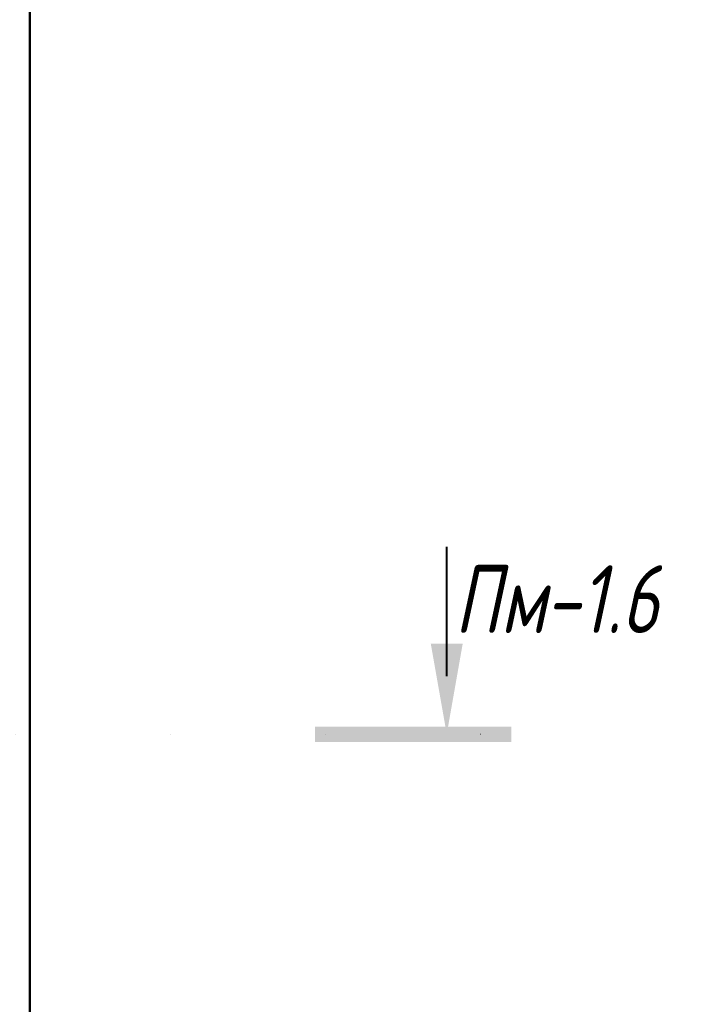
# Model space of a CAD drawing. Header units: millimetres. Extents: x 55419 to 67997, y -118926 to 7424.
# Tile 30 of 38: x 61072 to 61951, y 2587 to 3857. Entities that reach past the tile are written whole.
import ezdxf

# ---------------------------------------------------------------- set-up
doc = ezdxf.new("R2010")
doc.units = ezdxf.units.MM
doc.linetypes.add('ADSK_Линия разреза', pattern=[400, 0, -200, 0, -200])
doc.linetypes.add('ADSK_Пунктирная_п5', pattern=[100, 0, -100])
doc.layers.add('G-____-____-SYMB', color=111, linetype='ADSK_Пунктирная_п5', lineweight=20)
doc.layers.add('S-COLS-____-OTLN', color=52, linetype='Continuous', lineweight=20)
doc.styles.add('GOST Common_I_4', font='GOST_Common Italic.ttf', dxfattribs={"width": 0.8, "height": 87.5})

# ---------------------------------------------------------------- blocks, each defined once
blk = doc.blocks.new('Разрез - Номер вида спереди_3_5 мм-6449-КЖ1_ПЭ_ВЭ1_Армирование_Пилоны_Пм-1_6_1-1')
at = {"layer": 'G-____-____-SYMB', "linetype": 'Continuous', "lineweight": 9}
for points in [[(808.6, 3052.2), (788, 2935.4), (767.4, 3052.2)], [(618, 2925.3), (618, 2945.2), (871.3, 2945.2), (871.3, 2925.3)]]:
    blk.add_hatch(color=256, dxfattribs=at).paths.add_polyline_path(points)
at = {"layer": 'G-____-____-SYMB', "linetype": 'Continuous', "lineweight": 40}
blk.add_line((788, 3010.4), (788, 3177), dxfattribs=at)

msp = doc.modelspace()

# ---------------------------------------------------------------- linework, layer by layer
at = {"layer": 'G-____-____-SYMB', "linetype": 'ADSK_Линия разреза'}
msp.add_line((59065.0327, 2935.3738), (61697.9917, 2935.3738), dxfattribs=at)
at = {"layer": 'S-COLS-____-OTLN', "lineweight": 50}
msp.add_line((61085.0169, 3900), (61085.0169, -160), dxfattribs=at)

# ---------------------------------------------------------------- block references
at = {"layer": 'G-____-____-SYMB', "linetype": 'Continuous', "lineweight": 40}
msp.add_blockref('Разрез - Номер вида спереди_3_5 мм-6449-КЖ1_ПЭ_ВЭ1_Армирование_Пилоны_Пм-1_6_1-1', (60835.0166, 0), dxfattribs=at)

# ---------------------------------------------------------------- texts
at = {"layer": 'G-____-____-SYMB', "linetype": 'Continuous', "lineweight": 9, "char_height": 87.5, "attachment_point": 1, "style": 'GOST Common_I_4'}
for s, insert, width in [('Пм', (61633.1008, 3153.4503), 141.097), ('-1.6', (61749.5175, 3153.4503), 197.215125)]:
    msp.add_mtext(s, dxfattribs=dict(at, insert=insert, width=width))

doc.saveas('drawing.dxf')
